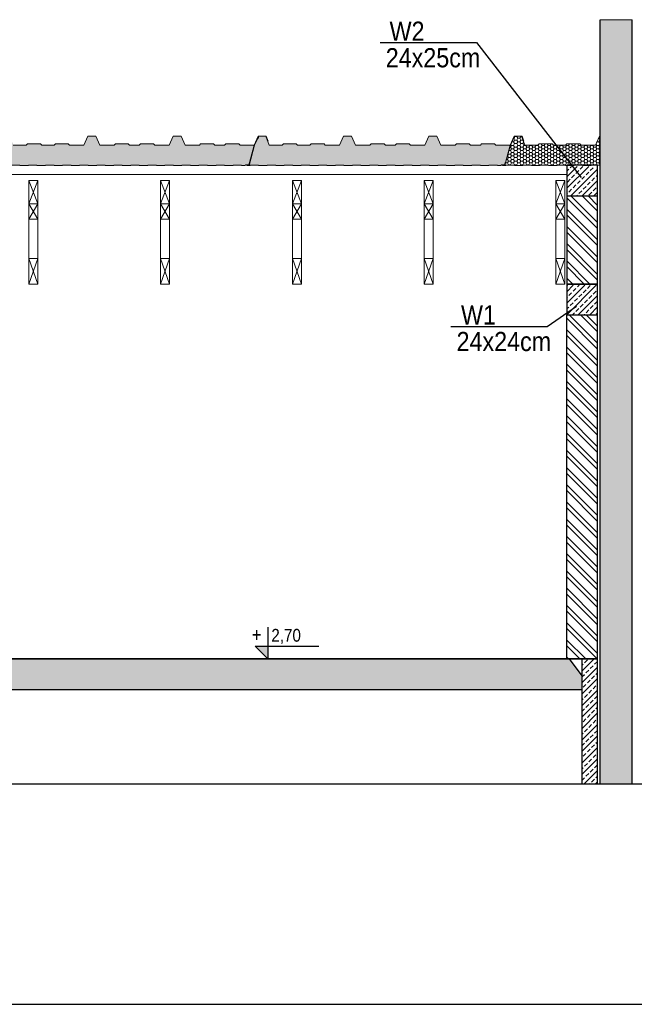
# Model space of a CAD drawing. Header units: millimetres. Extents: x -13852 to 21557, y -10038 to 8820.
# Tile 16 of 42: x 8998 to 9479, y -9880 to -9110. Entities that reach past the tile are written whole.
import ezdxf
from ezdxf.enums import TextEntityAlignment as Align
from ezdxf.lldxf.tags import DXFTag

# ---------------------------------------------------------------- set-up
doc = ezdxf.new("R2010")
doc.units = ezdxf.units.MM
for name, color, linetype in [('2', 6, 'DASH'), ('5-opis_slupy', 112, 'Continuous'), ('DIM', 243, 'Continuous')]:
    doc.layers.add(name, color=color, linetype=linetype)
for name, color, linetype, lineweight in [('A-konstrukcja-drewno', 134, 'Continuous', 18), ('A-konstrukcja-żelbet', 130, 'Continuous', 30), ('A-kreskowanie', 253, 'Continuous', 0), ('A-sciana_osłonowa', 152, 'Continuous', 15), ('A_SCIANA_ISTN', 253, 'Continuous', 25), ('A_SCINAN_PROJ_DZIALOWA', 5, 'Continuous', 30), ('A_w_widoku', 253, 'Continuous', 13), ('elewacja_kolor', 253, 'Continuous', 0)]:
    doc.layers.add(name, color=color, linetype=linetype, lineweight=lineweight)
doc.layers.add('A_CIENKA_WARSTWY', color=7, linetype='Continuous', lineweight=15, true_color=0x3a3a92)
doc.layers.add('S_KRESKOWANIE_SC_ISTN', color=7, linetype='Continuous', lineweight=0, true_color=0x878787)
doc.styles.add('adam', font='arial.ttf', dxfattribs={"height": 15})
doc.styles.get("Standard").update_dxf_attribs({"font": 'arial.ttf'})
tags = doc.linetypes.add('DASH', pattern=[15, 10, -5]).pattern_tags.tags
tags[6:7] = [DXFTag(74, 4), DXFTag(75, 0), DXFTag(340, '0'), DXFTag(46, 0.0), DXFTag(50, 0.0), DXFTag(44, 0.0), DXFTag(45, 0.0)]
tags[4:5] = [DXFTag(74, 4), DXFTag(75, 0), DXFTag(340, '0'), DXFTag(46, 0.0), DXFTag(50, 0.0), DXFTag(44, 0.0), DXFTag(45, 0.0)]
pattern_1 = [(315, (-24009.642, 3648.235), (6.735192, 6.735192), []), (315, (-24009.642, 3643.745), (6.735192, 6.735192), [])]
pattern_2 = [(45, (-33574.527, 3632.5216), (-4.4901281, 4.4901281), []), (45, (-33570.0366, 3632.5216), (-4.4901281, 4.4901281), [3.175, -1.5875])]

# ---------------------------------------------------------------- blocks, each defined once
blk = doc.blocks.new('kota ____')
blk.add_hatch(color=4).paths.add_polyline_path([(0, 20), (-19.7, 20), (0, 0)])
at = {"color": 4}
blk.add_line((-19.7, 0), (79.8, 0), dxfattribs=at)
blk.add_lwpolyline([(0, 49.6), (0, 0), (-19.7, 20), (79.8, 20)], dxfattribs=at)
at = {"color": 4, "width": 0.85}
blk.add_attdef('ZNAK', text='', height=20, dxfattribs=at).set_placement((-9.8, 26.9), align=Align.RIGHT)
blk.add_attdef('RZEDNA', (5.5, 26.9), '', height=20, dxfattribs=at)

msp = doc.modelspace()

# ---------------------------------------------------------------- hatches: boundary and pattern name
at = {"layer": 'A-kreskowanie', "true_color": 0xe06f1f}
h = msp.add_hatch(dxfattribs=at)
h.set_pattern_fill('HONEY', color=32, scale=0.5, angle=360)
h.set_pattern_definition([(0, (-30977.0157, 3053.3989), (2.38125, 1.374815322), [1.5875, -3.175]), (120, (-30977.0157, 3053.3989), (-2.381249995, 1.37481533), [1.5875, -3.175]), (60, (-30977.0157, 3053.3989), (5e-09, 2.749630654), [-3.175, 1.5875])])
h.paths.add_polyline_path([(9181.503, -9208.314), (9170.399, -9208.314), (9169.399, -9207.314), (9159.299, -9207.314), (9158.299, -9208.314), (9154.484, -9208.314), (9150.67, -9208.314), (9149.67, -9207.314), (9139.57, -9207.314), (9138.57, -9208.314), (9127.421, -9208.314), (9124.284, -9201.496), (9124.001, -9201.314), (9118.301, -9201.314), (9118.017, -9201.496), (9114.881, -9208.314), (9103.732, -9208.314), (9102.732, -9207.314), (9092.632, -9207.314), (9091.632, -9208.314), (9087.817, -9208.314), (9084.003, -9208.314), (9083.003, -9207.314), (9072.903, -9207.314), (9071.903, -9208.314), (9060.754, -9208.314), (9057.618, -9201.496), (9057.334, -9201.314), (9051.634, -9201.314), (9051.351, -9201.496), (9048.214, -9208.314), (9037.065, -9208.314), (9036.065, -9207.314), (9025.965, -9207.314), (9024.965, -9208.314), (9015.365, -9208.314), (9014.365, -9207.314), (9004.265, -9207.314), (9003.265, -9208.314), (8993.065, -9208.314), (8990.586, -9201.502), (8990.317, -9201.314), (8985.317, -9201.314), (8985.033, -9201.495), (8984.745, -9202.113, -0.7471371), (8984.34, -9202.982), (8981.821, -9208.383), (8977.552, -9224.314), (8978.282, -9224.314), (8978.282, -9224.114), (8984.948, -9224.114), (8984.948, -9224.314), (8991.615, -9224.314), (8991.615, -9224.114), (8998.281, -9224.114), (8998.281, -9224.314), (9004.948, -9224.314), (9004.948, -9224.114), (9011.615, -9224.114), (9011.615, -9224.314), (9018.281, -9224.314), (9018.281, -9224.114), (9024.948, -9224.114), (9024.948, -9224.314), (9031.614, -9224.314), (9031.614, -9224.114), (9038.281, -9224.114), (9038.281, -9224.314), (9044.948, -9224.314), (9044.948, -9224.114), (9051.614, -9224.114), (9051.614, -9224.314), (9058.281, -9224.314), (9058.281, -9224.114), (9064.947, -9224.114), (9064.947, -9224.314), (9071.614, -9224.314), (9071.614, -9224.114), (9078.281, -9224.114), (9078.281, -9224.314), (9084.947, -9224.314), (9084.947, -9224.114), (9091.614, -9224.114), (9091.614, -9224.314), (9098.28, -9224.314), (9098.28, -9224.114), (9104.947, -9224.114), (9104.947, -9224.314), (9111.614, -9224.314), (9111.614, -9224.114), (9118.28, -9224.114), (9118.28, -9224.314), (9124.947, -9224.314), (9124.947, -9224.114), (9131.613, -9224.114), (9131.613, -9224.314), (9138.28, -9224.314), (9138.28, -9224.114), (9144.947, -9224.114), (9144.947, -9224.314), (9151.613, -9224.314), (9151.613, -9224.114), (9158.28, -9224.114), (9158.28, -9224.314), (9164.946, -9224.314), (9164.946, -9224.114), (9171.613, -9224.114), (9171.613, -9224.314), (9174.235, -9224.314), (9174.835, -9223.845), (9177.142, -9223.845), (9177.394, -9223.652), (9177.859, -9221.913)])
h = msp.add_hatch(dxfattribs=at)
h.set_pattern_fill('HONEY', color=32, scale=0.5, angle=360)
h.set_pattern_definition([(0, (-30777.0157, 3053.3989), (2.38125, 1.374815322), [1.5875, -3.175]), (120, (-30777.0157, 3053.3989), (-2.381249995, 1.37481533), [1.5875, -3.175]), (60, (-30777.0157, 3053.3989), (5e-09, 2.749630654), [-3.175, 1.5875])])
h.paths.add_polyline_path([(9381.503, -9208.314), (9370.399, -9208.314), (9369.399, -9207.314), (9359.299, -9207.314), (9358.299, -9208.314), (9354.484, -9208.314), (9350.67, -9208.314), (9349.67, -9207.314), (9339.57, -9207.314), (9338.57, -9208.314), (9327.421, -9208.314), (9324.284, -9201.496), (9324.001, -9201.314), (9318.301, -9201.314), (9318.017, -9201.496), (9314.881, -9208.314), (9303.732, -9208.314), (9302.732, -9207.314), (9292.632, -9207.314), (9291.632, -9208.314), (9287.817, -9208.314), (9284.003, -9208.314), (9283.003, -9207.314), (9272.903, -9207.314), (9271.903, -9208.314), (9260.754, -9208.314), (9257.618, -9201.496), (9257.334, -9201.314), (9251.634, -9201.314), (9251.351, -9201.496), (9248.214, -9208.314), (9237.065, -9208.314), (9236.065, -9207.314), (9225.965, -9207.314), (9224.965, -9208.314), (9215.365, -9208.314), (9214.365, -9207.314), (9204.265, -9207.314), (9203.265, -9208.314), (9193.065, -9208.314), (9190.586, -9201.502), (9190.317, -9201.314), (9185.317, -9201.314), (9185.033, -9201.495), (9184.745, -9202.113, -0.7471371), (9184.34, -9202.982), (9181.821, -9208.383), (9177.552, -9224.314), (9178.282, -9224.314), (9178.282, -9224.114), (9184.948, -9224.114), (9184.948, -9224.314), (9191.615, -9224.314), (9191.615, -9224.114), (9198.281, -9224.114), (9198.281, -9224.314), (9204.948, -9224.314), (9204.948, -9224.114), (9211.615, -9224.114), (9211.615, -9224.314), (9218.281, -9224.314), (9218.281, -9224.114), (9224.948, -9224.114), (9224.948, -9224.314), (9231.614, -9224.314), (9231.614, -9224.114), (9238.281, -9224.114), (9238.281, -9224.314), (9244.948, -9224.314), (9244.948, -9224.114), (9251.614, -9224.114), (9251.614, -9224.314), (9258.281, -9224.314), (9258.281, -9224.114), (9264.947, -9224.114), (9264.947, -9224.314), (9271.614, -9224.314), (9271.614, -9224.114), (9278.281, -9224.114), (9278.281, -9224.314), (9284.947, -9224.314), (9284.947, -9224.114), (9291.614, -9224.114), (9291.614, -9224.314), (9298.28, -9224.314), (9298.28, -9224.114), (9304.947, -9224.114), (9304.947, -9224.314), (9311.614, -9224.314), (9311.614, -9224.114), (9318.28, -9224.114), (9318.28, -9224.314), (9324.947, -9224.314), (9324.947, -9224.114), (9331.613, -9224.114), (9331.613, -9224.314), (9338.28, -9224.314), (9338.28, -9224.114), (9344.947, -9224.114), (9344.947, -9224.314), (9351.613, -9224.314), (9351.613, -9224.114), (9358.28, -9224.114), (9358.28, -9224.314), (9364.946, -9224.314), (9364.946, -9224.114), (9371.613, -9224.114), (9371.613, -9224.314), (9374.235, -9224.314), (9374.835, -9223.845), (9377.142, -9223.845), (9377.394, -9223.652), (9377.859, -9221.913)])
h = msp.add_hatch(dxfattribs=at)
h.set_pattern_fill('HONEY', color=32, scale=0.5, angle=360)
h.set_pattern_definition([(0, (-30577.0157, 3053.3989), (2.38125, 1.374815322), [1.5875, -3.175]), (120, (-30577.0157, 3053.3989), (-2.381249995, 1.37481533), [1.5875, -3.175]), (60, (-30577.0157, 3053.3989), (5e-09, 2.749630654), [-3.175, 1.5875])])
edge = h.paths.add_edge_path()
edge.add_line((9451.938, -9224.314), (9451.938, -9201.314))
edge.add_line((9451.938, -9201.314), (9451.634, -9201.314))
edge.add_line((9451.634, -9201.314), (9451.351, -9201.496))
edge.add_line((9451.351, -9201.496), (9448.214, -9208.314))
edge.add_line((9448.214, -9208.314), (9437.065, -9208.314))
edge.add_line((9437.065, -9208.314), (9436.065, -9207.314))
edge.add_line((9436.065, -9207.314), (9425.965, -9207.314))
edge.add_line((9425.965, -9207.314), (9424.965, -9208.314))
edge.add_line((9424.965, -9208.314), (9415.365, -9208.314))
edge.add_line((9415.365, -9208.314), (9414.365, -9207.314))
edge.add_line((9414.365, -9207.314), (9404.265, -9207.314))
edge.add_line((9404.265, -9207.314), (9403.265, -9208.314))
edge.add_line((9403.265, -9208.314), (9393.065, -9208.314))
edge.add_line((9393.065, -9208.314), (9390.586, -9201.502))
edge.add_line((9390.586, -9201.502), (9390.317, -9201.314))
edge.add_line((9390.317, -9201.314), (9385.317, -9201.314))
edge.add_line((9385.317, -9201.314), (9385.033, -9201.495))
edge.add_line((9385.033, -9201.495), (9384.745, -9202.113))
edge.add_arc((9384.414, -9202.487), 0.5, 261.470456, 48.529544, ccw=False)
edge.add_line((9384.34, -9202.982), (9381.821, -9208.383))
edge.add_line((9381.821, -9208.383), (9377.552, -9224.314))
edge.add_line((9377.552, -9224.314), (9378.282, -9224.314))
edge.add_line((9378.282, -9224.314), (9378.282, -9224.114))
edge.add_line((9378.282, -9224.114), (9384.948, -9224.114))
edge.add_line((9384.948, -9224.114), (9384.948, -9224.314))
edge.add_line((9384.948, -9224.314), (9391.615, -9224.314))
edge.add_line((9391.615, -9224.314), (9391.615, -9224.114))
edge.add_line((9391.615, -9224.114), (9398.281, -9224.114))
edge.add_line((9398.281, -9224.114), (9398.281, -9224.314))
edge.add_line((9398.281, -9224.314), (9404.948, -9224.314))
edge.add_line((9404.948, -9224.314), (9404.948, -9224.114))
edge.add_line((9404.948, -9224.114), (9411.615, -9224.114))
edge.add_line((9411.615, -9224.114), (9411.615, -9224.314))
edge.add_line((9411.615, -9224.314), (9418.281, -9224.314))
edge.add_line((9418.281, -9224.314), (9418.281, -9224.114))
edge.add_line((9418.281, -9224.114), (9424.948, -9224.114))
edge.add_line((9424.948, -9224.114), (9424.948, -9224.314))
edge.add_line((9424.948, -9224.314), (9431.614, -9224.314))
edge.add_line((9431.614, -9224.314), (9431.614, -9224.114))
edge.add_line((9431.614, -9224.114), (9438.281, -9224.114))
edge.add_line((9438.281, -9224.114), (9438.281, -9224.314))
edge.add_line((9438.281, -9224.314), (9444.948, -9224.314))
edge.add_line((9444.948, -9224.314), (9444.948, -9224.114))
edge.add_line((9444.948, -9224.114), (9451.614, -9224.114))
edge.add_line((9451.614, -9224.114), (9451.614, -9224.314))
edge.add_line((9451.614, -9224.314), (9451.938, -9224.314))
at = {"layer": 'A-kreskowanie', "lineweight": 9}
h = msp.add_hatch(dxfattribs=at)
h.set_pattern_fill('ANSI33', color=256)
h.set_pattern_definition(pattern_2)
h.paths.add_polyline_path([(9425.938, -9248.114), (9449.938, -9248.114), (9449.938, -9225.114), (9425.938, -9225.114)])
at = {"layer": 'A-kreskowanie', "lineweight": 5}
h = msp.add_hatch(dxfattribs=at)
h.set_pattern_fill('ANSI32', color=256, angle=270)
h.set_pattern_definition(pattern_1)
h.paths.add_polyline_path([(9449.938, -9248.114), (9425.938, -9248.114), (9425.938, -9316.97), (9449.938, -9316.97)])
at = {"layer": 'A-kreskowanie', "lineweight": 9}
h = msp.add_hatch(dxfattribs=at)
h.set_pattern_fill('ANSI33', color=256)
h.set_pattern_definition(pattern_2)
h.paths.add_polyline_path([(9425.938, -9340.97), (9449.938, -9340.97), (9449.938, -9317.97), (9425.938, -9317.97)])
at = {"layer": 'A-kreskowanie', "lineweight": 5}
h = msp.add_hatch(dxfattribs=at)
h.set_pattern_fill('ANSI32', color=256, angle=270)
h.set_pattern_definition(pattern_1)
h.paths.add_polyline_path([(9449.938, -9340.97), (9425.938, -9340.97), (9425.938, -9609.97), (9449.938, -9609.97)])
at = {"layer": 'A_SCIANA_ISTN', "transparency": 33554559}
h = msp.add_hatch(dxfattribs=at)
h.set_pattern_fill('ANSI33', color=256)
h.set_pattern_definition([(45, (-12405.8814, -9102.342), (-4.490128, 4.490128), []), (45, (-12401.391, -9102.342), (-4.490128, 4.490128), [3.175, -1.5875])])
h.paths.add_polyline_path([(9449.938, -9609.97), (9437.938, -9609.97), (9437.938, -9644.97), (9437.938, -9707.952), (9449.938, -9707.952)])
at = {"layer": 'S_KRESKOWANIE_SC_ISTN', "transparency": 33554559}
h = msp.add_hatch(color=256, dxfattribs=at)
h.dxf.hatch_style = 1
h.paths.add_polyline_path([(9476.938, -9110.357), (9451.938, -9110.357), (9451.938, -9707.952), (9476.938, -9707.952)])
h = msp.add_hatch(color=256, dxfattribs=at)
h.dxf.hatch_style = 1
h.paths.add_polyline_path([(9437.938, -9623.207), (9427.938, -9609.97), (9425.938, -9609.97), (9195.354, -9609.97), (7768.606, -9609.97), (7758.606, -9623.207), (7758.606, -9633.97), (8584.938, -9633.97), (8584.938, -9707.952), (8609.938, -9707.952), (8609.938, -9633.97), (9437.938, -9633.97)])

# ---------------------------------------------------------------- linework, layer by layer
at = {"layer": '2'}
msp.add_line((9538.614, -9707.952), (6961.845, -9707.952), dxfattribs=at)
at = {"layer": 'A-konstrukcja-drewno', "lineweight": 9}
for points in [[(9005.188, -9236.122), (9012.188, -9236.122), (9012.188, -9266.4), (9005.188, -9266.4)], [(9108.251, -9236.122), (9115.251, -9236.122), (9115.251, -9266.4), (9108.251, -9266.4)], [(9211.313, -9236.122), (9218.313, -9236.122), (9218.313, -9266.4), (9211.313, -9266.4)], [(9314.376, -9236.122), (9321.376, -9236.122), (9321.376, -9266.4), (9314.376, -9266.4)], [(9417.438, -9236.122), (9424.438, -9236.122), (9424.438, -9266.4), (9417.438, -9266.4)], [(9005.188, -9296.97), (9012.188, -9296.97), (9012.188, -9316.97), (9005.188, -9316.97)], [(9108.251, -9296.97), (9115.251, -9296.97), (9115.251, -9316.97), (9108.251, -9316.97)], [(9211.313, -9296.97), (9218.313, -9296.97), (9218.313, -9316.97), (9211.313, -9316.97)], [(9314.376, -9296.97), (9321.376, -9296.97), (9321.376, -9316.97), (9314.376, -9316.97)], [(9417.438, -9296.97), (9424.438, -9296.97), (9424.438, -9316.97), (9417.438, -9316.97)]]:
    msp.add_lwpolyline(points, close=True, dxfattribs=at)
for points in [[(9012.188, -9254.19), (9005.188, -9236.122)], [(9012.188, -9236.122), (9005.188, -9254.19)], [(9115.251, -9236.122), (9108.251, -9254.19)], [(9115.251, -9254.19), (9108.251, -9236.122)], [(9218.313, -9236.122), (9211.313, -9254.19)], [(9218.313, -9254.19), (9211.313, -9236.122)], [(9321.376, -9254.19), (9314.376, -9236.122)], [(9321.376, -9236.122), (9314.376, -9254.19)], [(9424.438, -9236.122), (9417.438, -9254.19)], [(9424.438, -9254.19), (9417.438, -9236.122)], [(9005.188, -9254.19), (9012.188, -9254.19)], [(9012.188, -9266.4), (9005.188, -9254.19)], [(9012.188, -9254.19), (9005.188, -9266.4)], [(9115.251, -9266.4), (9108.251, -9254.19)], [(9108.251, -9254.19), (9115.251, -9254.19)], [(9115.251, -9254.19), (9108.251, -9266.4)], [(9211.313, -9254.19), (9218.313, -9254.19)], [(9218.313, -9254.19), (9211.313, -9266.4)], [(9218.313, -9266.4), (9211.313, -9254.19)], [(9321.376, -9266.4), (9314.376, -9254.19)], [(9314.376, -9254.19), (9321.376, -9254.19)], [(9321.376, -9254.19), (9314.376, -9266.4)], [(9417.438, -9254.19), (9424.438, -9254.19)], [(9424.438, -9266.4), (9417.438, -9254.19)], [(9424.438, -9254.19), (9417.438, -9266.4)], [(9012.188, -9316.97), (9005.188, -9296.97)], [(9012.188, -9296.97), (9005.188, -9316.97)], [(9115.251, -9296.97), (9108.251, -9316.97)], [(9115.251, -9316.97), (9108.251, -9296.97)], [(9218.313, -9296.97), (9211.313, -9316.97)], [(9218.313, -9316.97), (9211.313, -9296.97)], [(9321.376, -9296.97), (9314.376, -9316.97)], [(9321.376, -9316.97), (9314.376, -9296.97)], [(9424.438, -9296.97), (9417.438, -9316.97)], [(9424.438, -9316.97), (9417.438, -9296.97)]]:
    msp.add_lwpolyline(points, dxfattribs=at)
at = {"layer": 'A-konstrukcja-żelbet'}
msp.add_lwpolyline([(9425.938, -9316.97), (9449.938, -9316.97), (9449.938, -9224.114), (9425.938, -9224.114)], close=True, dxfattribs=at)
at = {"layer": 'A-konstrukcja-żelbet', "lineweight": 30}
for points in [[(9425.938, -9248.114), (9449.938, -9248.114), (9449.938, -9224.114), (9425.938, -9224.114)], [(9425.938, -9340.97), (9449.938, -9340.97), (9449.938, -9316.97), (9425.938, -9316.97)]]:
    msp.add_lwpolyline(points, close=True, dxfattribs=at)
at = {"layer": 'A-konstrukcja-żelbet'}
for points in [[(9449.938, -9609.97), (9425.938, -9609.97), (9425.938, -9340.97)], [(9449.938, -9609.97), (9449.938, -9340.97)]]:
    msp.add_lwpolyline(points, dxfattribs=at)
at = {"layer": 'A-sciana_osłonowa'}
for p, q in [((9181.821, -9208.383), (9177.552, -9224.314)), ((9181.503, -9208.314), (9177.859, -9221.913)), ((9381.821, -9208.383), (9377.552, -9224.314)), ((9381.503, -9208.314), (9377.859, -9221.913))]:
    msp.add_line(p, q, dxfattribs=at)
for points in [[(9192.304, -9205.261), (9190.936, -9201.502), (9190.667, -9201.314), (9184.967, -9201.314), (9184.683, -9201.495), (9181.503, -9208.314), (9170.399, -9208.314), (9169.399, -9207.314), (9159.299, -9207.314), (9158.299, -9208.314), (9154.484, -9208.314), (9150.67, -9208.314), (9149.67, -9207.314), (9139.57, -9207.314), (9138.57, -9208.314), (9127.421, -9208.314), (9124.284, -9201.496), (9124.001, -9201.314), (9118.301, -9201.314), (9118.017, -9201.496), (9114.881, -9208.314), (9103.732, -9208.314), (9102.732, -9207.314), (9092.632, -9207.314), (9091.632, -9208.314), (9087.817, -9208.314), (9084.003, -9208.314), (9083.003, -9207.314), (9072.903, -9207.314), (9071.903, -9208.314), (9060.754, -9208.314), (9057.618, -9201.496), (9057.334, -9201.314), (9051.634, -9201.314), (9051.351, -9201.496), (9048.214, -9208.314), (9037.065, -9208.314), (9036.065, -9207.314), (9025.965, -9207.314), (9024.965, -9208.314), (9015.365, -9208.314), (9014.365, -9207.314), (9004.265, -9207.314), (9003.265, -9208.314), (8993.065, -9208.314)], [(8991.615, -9224.114), (8998.281, -9224.114), (8998.281, -9224.314), (9004.948, -9224.314), (9004.948, -9224.114), (9011.615, -9224.114), (9011.615, -9224.314), (9018.281, -9224.314), (9018.281, -9224.114), (9024.948, -9224.114), (9024.948, -9224.314), (9031.614, -9224.314), (9031.614, -9224.114), (9038.281, -9224.114), (9038.281, -9224.314), (9044.948, -9224.314), (9044.948, -9224.114), (9051.614, -9224.114), (9051.614, -9224.314), (9058.281, -9224.314), (9058.281, -9224.114), (9064.947, -9224.114), (9064.947, -9224.314), (9071.614, -9224.314), (9071.614, -9224.114), (9078.281, -9224.114), (9078.281, -9224.314), (9084.947, -9224.314), (9084.947, -9224.114), (9091.614, -9224.114), (9091.614, -9224.314), (9098.28, -9224.314), (9098.28, -9224.114), (9104.947, -9224.114), (9104.947, -9224.314), (9111.614, -9224.314), (9111.614, -9224.114), (9118.28, -9224.114), (9118.28, -9224.314), (9124.947, -9224.314), (9124.947, -9224.114), (9131.613, -9224.114), (9131.613, -9224.314), (9138.28, -9224.314), (9138.28, -9224.114), (9144.947, -9224.114), (9144.947, -9224.314), (9151.613, -9224.314), (9151.613, -9224.114), (9158.28, -9224.114), (9158.28, -9224.314), (9164.946, -9224.314), (9164.946, -9224.114), (9171.613, -9224.114), (9171.613, -9224.314), (9174.235, -9224.314), (9174.835, -9223.845), (9177.142, -9223.845), (9177.394, -9223.652), (9177.859, -9221.913), (9177.666, -9221.861), (9177.407, -9222.827)], [(9175.282, -9223.845), (9175.882, -9224.314), (9178.282, -9224.314), (9178.282, -9224.314), (9178.282, -9224.114), (9184.948, -9224.114), (9184.948, -9224.314), (9191.615, -9224.314), (9191.615, -9224.114), (9198.281, -9224.114), (9198.281, -9224.314), (9204.948, -9224.314), (9204.948, -9224.114), (9211.615, -9224.114), (9211.615, -9224.314), (9218.281, -9224.314), (9218.281, -9224.114), (9224.948, -9224.114), (9224.948, -9224.314), (9231.614, -9224.314), (9231.614, -9224.114), (9238.281, -9224.114), (9238.281, -9224.314), (9244.948, -9224.314), (9244.948, -9224.114), (9251.614, -9224.114), (9251.614, -9224.314), (9258.281, -9224.314), (9258.281, -9224.114), (9264.947, -9224.114), (9264.947, -9224.314), (9271.614, -9224.314), (9271.614, -9224.114), (9278.281, -9224.114), (9278.281, -9224.314), (9284.947, -9224.314), (9284.947, -9224.114), (9291.614, -9224.114), (9291.614, -9224.314), (9298.28, -9224.314), (9298.28, -9224.114), (9304.947, -9224.114), (9304.947, -9224.314), (9311.614, -9224.314), (9311.614, -9224.114), (9318.28, -9224.114), (9318.28, -9224.314), (9324.947, -9224.314), (9324.947, -9224.114), (9331.613, -9224.114), (9331.613, -9224.314), (9338.28, -9224.314), (9338.28, -9224.114), (9344.947, -9224.114), (9344.947, -9224.314), (9351.613, -9224.314), (9351.613, -9224.114), (9358.28, -9224.114), (9358.28, -9224.314), (9364.946, -9224.314), (9364.946, -9224.114), (9371.613, -9224.114), (9371.613, -9224.314), (9374.235, -9224.314), (9374.835, -9223.845), (9377.142, -9223.845), (9377.394, -9223.652), (9377.859, -9221.913), (9377.666, -9221.861), (9377.407, -9222.827)], [(9175.282, -9223.845), (9175.882, -9224.314), (9178.282, -9224.314), (9178.282, -9224.314), (9178.282, -9224.114), (9184.948, -9224.114), (9184.948, -9224.314), (9191.615, -9224.314), (9191.615, -9224.114), (9198.281, -9224.114), (9198.281, -9224.314), (9204.948, -9224.314), (9204.948, -9224.114), (9211.615, -9224.114), (9211.615, -9224.314), (9218.281, -9224.314), (9218.281, -9224.114), (9224.948, -9224.114), (9224.948, -9224.314), (9231.614, -9224.314), (9231.614, -9224.114), (9238.281, -9224.114), (9238.281, -9224.314), (9244.948, -9224.314), (9244.948, -9224.114), (9251.614, -9224.114), (9251.614, -9224.314), (9258.281, -9224.314), (9258.281, -9224.114), (9264.947, -9224.114), (9264.947, -9224.314), (9271.614, -9224.314), (9271.614, -9224.114), (9278.281, -9224.114), (9278.281, -9224.314), (9284.947, -9224.314), (9284.947, -9224.114), (9291.614, -9224.114), (9291.614, -9224.314), (9298.28, -9224.314), (9298.28, -9224.114), (9304.947, -9224.114), (9304.947, -9224.314), (9311.614, -9224.314), (9311.614, -9224.114), (9318.28, -9224.114), (9318.28, -9224.314), (9324.947, -9224.314), (9324.947, -9224.114), (9331.613, -9224.114), (9331.613, -9224.314), (9338.28, -9224.314), (9338.28, -9224.114), (9344.947, -9224.114), (9344.947, -9224.314), (9351.613, -9224.314), (9351.613, -9224.114), (9358.28, -9224.114), (9358.28, -9224.314), (9364.946, -9224.314), (9364.946, -9224.114), (9371.613, -9224.114), (9371.613, -9224.314), (9374.235, -9224.314), (9374.835, -9223.845), (9377.142, -9223.845), (9377.394, -9223.652), (9377.859, -9221.913), (9377.666, -9221.861), (9377.407, -9222.827)], [(9375.282, -9223.845), (9375.882, -9224.314), (9378.282, -9224.314), (9378.282, -9224.314), (9378.282, -9224.114), (9384.948, -9224.114), (9384.948, -9224.314), (9391.615, -9224.314), (9391.615, -9224.114), (9398.281, -9224.114), (9398.281, -9224.314), (9404.948, -9224.314), (9404.948, -9224.114), (9411.615, -9224.114), (9411.615, -9224.314), (9418.281, -9224.314), (9418.281, -9224.114), (9424.948, -9224.114), (9424.948, -9224.314), (9431.614, -9224.314), (9431.614, -9224.114), (9438.281, -9224.114), (9438.281, -9224.314), (9444.948, -9224.314), (9444.948, -9224.114), (9451.614, -9224.114), (9451.614, -9224.314), (9451.938, -9224.314)]]:
    msp.add_lwpolyline(points, dxfattribs=at)
for points in [[(9392.304, -9205.261), (9390.936, -9201.502), (9390.667, -9201.314), (9384.967, -9201.314), (9384.683, -9201.495), (9381.503, -9208.314), (9370.399, -9208.314), (9369.399, -9207.314), (9359.299, -9207.314), (9358.299, -9208.314), (9354.484, -9208.314), (9350.67, -9208.314), (9349.67, -9207.314), (9339.57, -9207.314), (9338.57, -9208.314), (9327.421, -9208.314), (9324.284, -9201.496), (9324.001, -9201.314), (9318.301, -9201.314), (9318.017, -9201.496), (9314.881, -9208.314), (9303.732, -9208.314), (9302.732, -9207.314), (9292.632, -9207.314), (9291.632, -9208.314), (9287.817, -9208.314), (9284.003, -9208.314), (9283.003, -9207.314), (9272.903, -9207.314), (9271.903, -9208.314), (9260.754, -9208.314), (9257.618, -9201.496), (9257.334, -9201.314), (9251.634, -9201.314), (9251.351, -9201.496), (9248.214, -9208.314), (9237.065, -9208.314), (9236.065, -9207.314), (9225.965, -9207.314), (9224.965, -9208.314), (9215.365, -9208.314), (9214.365, -9207.314), (9204.265, -9207.314), (9203.265, -9208.314), (9193.065, -9208.314), (9190.586, -9201.502), (9190.317, -9201.314), (9185.317, -9201.314), (9185.033, -9201.495), (9184.745, -9202.113, -0.7471371), (9184.34, -9202.982), (9181.821, -9208.383)], [(9451.938, -9201.314), (9451.634, -9201.314), (9451.351, -9201.496), (9448.214, -9208.314), (9437.065, -9208.314), (9436.065, -9207.314), (9425.965, -9207.314), (9424.965, -9208.314), (9415.365, -9208.314), (9414.365, -9207.314), (9404.265, -9207.314), (9403.265, -9208.314), (9393.065, -9208.314), (9390.586, -9201.502), (9390.317, -9201.314), (9385.317, -9201.314), (9385.033, -9201.495), (9384.745, -9202.113, -0.7471371), (9384.34, -9202.982), (9381.821, -9208.383)]]:
    msp.add_lwpolyline(points, format="xyb", dxfattribs=at)
at = {"layer": 'A_CIENKA_WARSTWY'}
for points in [[(7985.938, -9609.97), (9045.354, -9609.97)], [(9195.354, -9609.97), (9437.938, -9609.97)]]:
    msp.add_lwpolyline(points, dxfattribs=at)
at = {"layer": 'A_SCIANA_ISTN'}
for points in [[(9451.938, -9707.952), (9451.938, -9110.357)], [(9476.938, -9707.952), (9476.938, -9110.357)], [(9441.606, -9609.97), (7739.606, -9609.97), (7739.606, -9707.952)], [(7764.938, -9609.97), (9437.938, -9609.97)], [(9437.938, -9633.97), (9437.938, -9623.207), (9427.938, -9609.97)], [(9437.938, -9647.97), (9437.938, -9609.97), (9449.938, -9609.97)], [(9449.938, -9707.952), (9449.938, -9609.97)], [(8609.938, -9633.97), (9437.938, -9633.97)], [(9437.938, -9707.952), (9437.938, -9647.97)]]:
    msp.add_lwpolyline(points, dxfattribs=at)
at = {"layer": 'A_SCINAN_PROJ_DZIALOWA', "lineweight": 9}
msp.add_lwpolyline([(9476.938, -9110.357), (9451.938, -9110.357)], dxfattribs=at)
at = {"layer": 'A_w_widoku', "lineweight": 9}
for points in [[(9012.188, -9266.4), (9005.188, -9266.4), (9005.188, -9296.97), (9012.188, -9296.97)], [(9115.251, -9266.4), (9108.251, -9266.4), (9108.251, -9296.97), (9115.251, -9296.97)], [(9218.313, -9266.4), (9211.313, -9266.4), (9211.313, -9296.97), (9218.313, -9296.97)], [(9321.376, -9266.4), (9314.376, -9266.4), (9314.376, -9296.97), (9321.376, -9296.97)], [(9424.438, -9266.4), (9417.438, -9266.4), (9417.438, -9296.97), (9424.438, -9296.97)]]:
    msp.add_lwpolyline(points, close=True, dxfattribs=at)
at = {"layer": 'Defpoints'}
msp.add_line((5322.13, -9879.97), (11805.956, -9879.97), dxfattribs=at)
at = {"layer": 'DIM'}
for p, q in [((9279.959, -9128.306), (9355.286, -9128.306)), ((9355.286, -9128.306), (9437.091, -9233.656)), ((9410.665, -9350.108), (9433.356, -9334.275)), ((9335.338, -9350.108), (9410.665, -9350.108))]:
    msp.add_line(p, q, dxfattribs=at)
at = {"layer": 'elewacja_kolor'}
msp.add_lwpolyline([(7773.938, -9231.369), (9425.938, -9231.369)], dxfattribs=at)

# ---------------------------------------------------------------- block references
ref = msp.add_blockref('kota ____', (9192.132, -9609.97), dxfattribs=dict(xscale=0.5, yscale=0.5, zscale=0.5))
ref.add_attrib('RZEDNA', '2,70', (9194.868, -9596.531), dxfattribs={"color": 4, "height": 10, "width": 0.85})
ref.add_attrib('ZNAK', '+', dxfattribs={"color": 4, "height": 11, "width": 0.85}).set_placement((9187.219, -9596.531), align=Align.RIGHT)

# ---------------------------------------------------------------- texts
at = {"layer": '5-opis_slupy', "style": 'adam', "width": 0.87}
for s, p in [('W2', (9287.29, -9126.852)), ('24x25cm', (9284.302, -9147.59)), ('W1', (9343.139, -9348.655)), ('24x24cm', (9339.681, -9369.393))]:
    msp.add_text(s, height=15, dxfattribs=at).set_placement(p)

doc.saveas('drawing.dxf')
